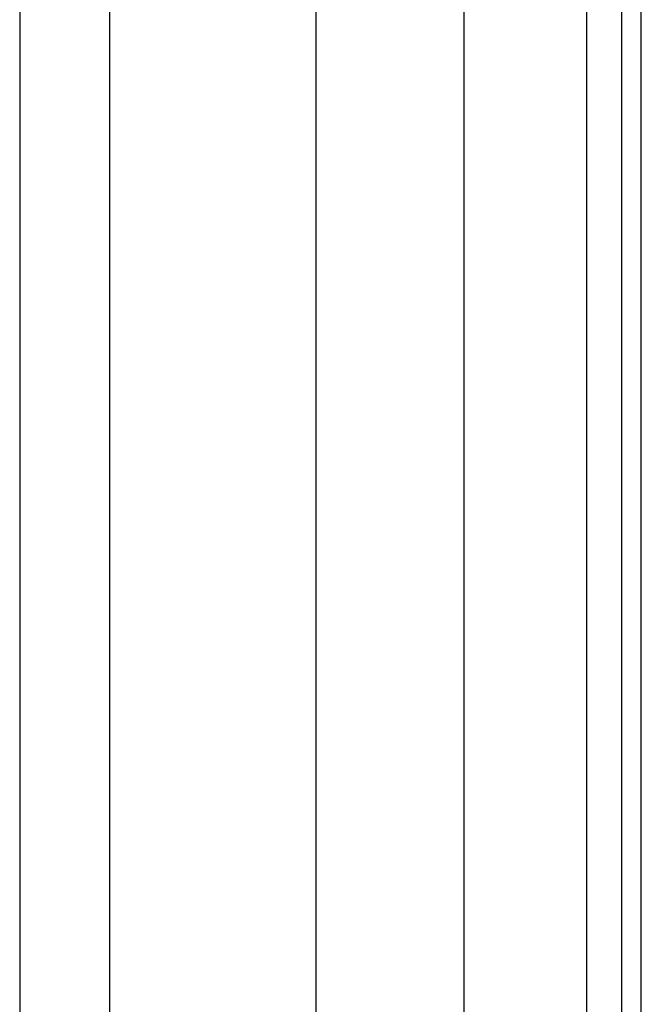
# Model space of a CAD drawing. Header units: inches. Extents: x 3.4 to 82.4, y 3.9 to 45.4.
# Tile 55 of 114: x 13.6 to 15.3, y 19.1 to 21.7. Entities that reach past the tile are written whole.
import ezdxf

# ---------------------------------------------------------------- set-up
doc = ezdxf.new("R2010")
doc.units = ezdxf.units.IN
doc.header["$MEASUREMENT"] = 0
doc.layers.add('Visible Edges(ANSI)', color=7, linetype='Continuous', lineweight=25)
doc.layers.add('Visible Tangent Edges(ANSI)', color=7, linetype='Continuous', lineweight=25)

msp = doc.modelspace()

# ---------------------------------------------------------------- linework, layer by layer
at = {"layer": 'Visible Edges(ANSI)'}
for p, q in [((14.4056, 12.5789), (14.4056, 27.0121)), ((14.7993, 26.197), (14.7993, 13.394)), ((15.2188, 25.854), (15.2188, 13.737)), ((15.2718, 13.737), (15.2718, 25.854)), ((13.6158, 21.8397), (13.6158, 17.7513)), ((13.855, 21.7537), (13.855, 17.8373))]:
    msp.add_line(p, q, dxfattribs=at)
at = {"layer": 'Visible Tangent Edges(ANSI)'}
msp.add_line((15.1258, 25.9253), (15.1258, 13.6657), dxfattribs=at)

doc.saveas('drawing.dxf')
